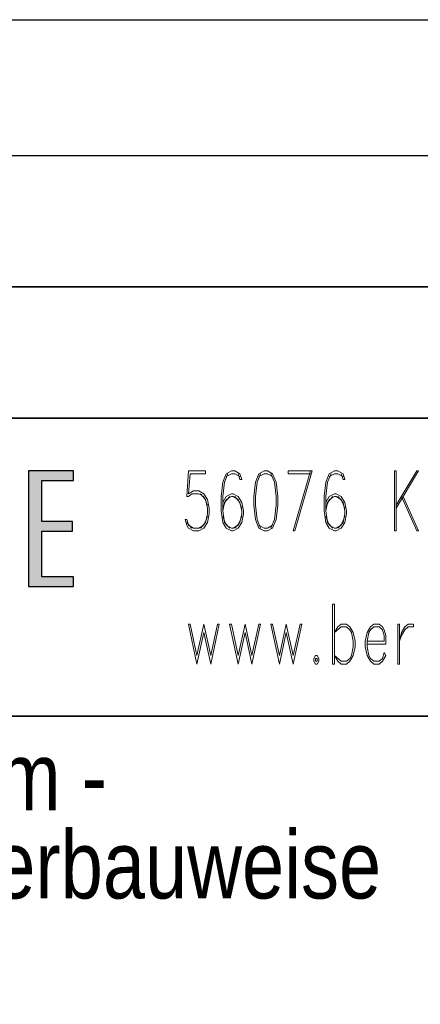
# Model space of a CAD drawing. Extents: x 1101 to 1942, y 41 to 882.
# Tile 98 of 104: x 1832 to 1853, y 94 to 145. Entities that reach past the tile are written whole.
import ezdxf

# ---------------------------------------------------------------- set-up
doc = ezdxf.new("R2010")
doc.units = 0
doc.layers.get('0').update_dxf_attribs({"lineweight": 13})
doc.layers.add('BI_X_Geometrie', color=7, linetype='Continuous', lineweight=13)
doc.layers.add('BI_X_Text', color=7, linetype='Continuous', lineweight=25)
doc.styles.get("Standard").update_dxf_attribs({"font": 'arial.ttf'})

# ---------------------------------------------------------------- blocks, each defined once
blk = doc.blocks.new('Blockreferenz-A03CP7TT1H', base_point=(1755.605, 45.848))
at = {"color": 0, "linetype": 'ByBlock', "lineweight": 25, "ltscale": 0.25}
for p, q in [((1757.835, 144.602), (1936.835, 144.602)), ((1757.835, 137.602), (1936.835, 137.602))]:
    blk.add_line(p, q, dxfattribs=at)
at = {"color": 0, "linetype": 'ByBlock', "lineweight": 35, "ltscale": 0.35}
for p, q in [((1757.835, 130.829), (1936.835, 130.829)), ((1757.835, 124.056), (1936.835, 124.056)), ((1757.835, 108.675), (1936.835, 108.675))]:
    blk.add_line(p, q, dxfattribs=at)
at = {"color": 0, "lineweight": -2}
for p, q in [((1832.899, 115.365), (1832.899, 121.334)), ((1832.899, 121.334), (1835.207, 121.334)), ((1835.207, 121.334), (1835.207, 120.828)), ((1835.207, 120.828), (1833.581, 120.828)), ((1833.581, 120.828), (1833.581, 118.722)), ((1833.581, 118.722), (1835.158, 118.722)), ((1835.158, 118.722), (1835.158, 118.215)), ((1833.581, 118.215), (1833.581, 115.872)), ((1835.158, 118.215), (1833.581, 118.215)), ((1833.581, 115.872), (1835.207, 115.872)), ((1835.207, 115.872), (1835.207, 115.365)), ((1835.207, 115.365), (1832.899, 115.365))]:
    blk.add_line(p, q, dxfattribs=at)
at = {"color": 0, "lineweight": 25}
for p, q in [((1835.207, 121.334), (1832.899, 121.334)), ((1832.899, 121.334), (1832.899, 115.365)), ((1835.207, 120.828), (1835.207, 121.334)), ((1833.581, 118.722), (1833.581, 120.828)), ((1833.581, 120.828), (1835.207, 120.828)), ((1835.158, 118.722), (1833.581, 118.722)), ((1835.158, 118.215), (1835.158, 118.722)), ((1833.581, 115.872), (1833.581, 118.215)), ((1833.581, 118.215), (1835.158, 118.215)), ((1835.207, 115.872), (1833.581, 115.872)), ((1835.207, 115.365), (1835.207, 115.872)), ((1832.899, 115.365), (1835.207, 115.365))]:
    blk.add_line(p, q, dxfattribs=at)
for points in [[(1832.899, 115.365), (1832.899, 121.334), (1833.581, 115.365)], [(1833.581, 120.828), (1832.899, 121.334), (1833.581, 121.334)], [(1833.581, 115.365), (1832.899, 121.334), (1833.581, 115.872)], [(1833.581, 115.872), (1832.899, 121.334), (1833.581, 118.215)], [(1833.581, 118.215), (1832.899, 121.334), (1833.581, 118.722)], [(1833.581, 118.722), (1832.899, 121.334), (1833.581, 120.828)], [(1833.581, 120.828), (1833.581, 121.334), (1835.207, 120.828)], [(1835.207, 120.828), (1833.581, 121.334), (1835.207, 121.334)], [(1833.581, 118.215), (1833.581, 118.722), (1835.158, 118.215)], [(1835.158, 118.215), (1833.581, 118.722), (1835.158, 118.722)], [(1833.581, 115.365), (1833.581, 115.872), (1835.207, 115.365)], [(1835.207, 115.365), (1833.581, 115.872), (1835.207, 115.872)]]:
    blk.add_solid(points, dxfattribs=at)
at = {"layer": 'BI_X_Text', "color": 0, "lineweight": 18}
for p, q in [((1841.14, 121.331), (1841.052, 120.002)), ((1841.14, 121.331), (1842.026, 121.331)), ((1841.229, 121.183), (1841.14, 120.15)), ((1841.229, 121.183), (1842.026, 121.183)), ((1842.026, 121.331), (1842.026, 121.183)), ((1843.089, 121.183), (1842.912, 120.74)), ((1843.177, 121.183), (1843, 120.74)), ((1843.355, 121.331), (1843.089, 121.183)), ((1843.355, 121.183), (1843.089, 121.036)), ((1843.532, 121.331), (1843.355, 121.331)), ((1843.532, 121.183), (1843.355, 121.183)), ((1843.797, 121.183), (1843.532, 121.331)), ((1843.797, 121.036), (1843.532, 121.183)), ((1843.709, 121.183), (1843.797, 120.888)), ((1843.886, 120.888), (1843.797, 121.183)), ((1843.797, 120.888), (1843.886, 120.888)), ((1844.772, 121.183), (1844.595, 120.74)), ((1844.86, 121.183), (1844.683, 120.74)), ((1845.037, 121.331), (1844.772, 121.183)), ((1845.037, 121.183), (1844.772, 121.036)), ((1845.215, 121.331), (1845.037, 121.331)), ((1845.215, 121.183), (1845.037, 121.183)), ((1845.48, 121.183), (1845.215, 121.331)), ((1845.48, 121.036), (1845.215, 121.183)), ((1845.569, 120.74), (1845.392, 121.183)), ((1845.657, 120.74), (1845.48, 121.183)), ((1846.277, 121.331), (1847.517, 121.331)), ((1846.277, 121.331), (1846.277, 121.183)), ((1846.277, 121.183), (1847.429, 121.183)), ((1847.429, 121.331), (1846.543, 118.231)), ((1847.517, 121.331), (1846.632, 118.231)), ((1848.403, 121.183), (1848.226, 120.74)), ((1848.492, 121.183), (1848.315, 120.74)), ((1848.669, 121.331), (1848.403, 121.183)), ((1848.669, 121.183), (1848.403, 121.036)), ((1848.846, 121.331), (1848.669, 121.331)), ((1848.846, 121.183), (1848.669, 121.183)), ((1849.112, 121.183), (1848.846, 121.331)), ((1849.112, 121.036), (1848.846, 121.183)), ((1849.023, 121.183), (1849.112, 120.888)), ((1849.2, 120.888), (1849.112, 121.183)), ((1849.112, 120.888), (1849.2, 120.888)), ((1851.769, 121.331), (1851.769, 118.231)), ((1851.769, 121.331), (1851.857, 121.331)), ((1851.857, 121.331), (1851.857, 118.231)), ((1852.92, 121.331), (1851.857, 119.559)), ((1853.009, 121.331), (1851.857, 119.412)), ((1853.009, 121.331), (1852.92, 121.331)), ((1842.912, 120.74), (1842.823, 120.002)), ((1843, 120.74), (1842.912, 120.002)), ((1844.595, 120.74), (1844.506, 120.002)), ((1844.683, 120.74), (1844.595, 120.002)), ((1845.657, 120.002), (1845.569, 120.74)), ((1845.746, 120.002), (1845.657, 120.74)), ((1848.226, 120.74), (1848.137, 120.002)), ((1848.315, 120.74), (1848.226, 120.002)), ((1841.052, 120.002), (1841.14, 120.002)), ((1841.14, 120.15), (1841.406, 120.298)), ((1841.14, 120.002), (1841.317, 120.15)), ((1841.317, 120.15), (1841.672, 120.15)), ((1841.406, 120.298), (1841.672, 120.298)), ((1841.672, 120.298), (1841.937, 120.15)), ((1841.672, 120.15), (1841.937, 120.002)), ((1841.76, 120.15), (1842.026, 119.855)), ((1841.937, 120.15), (1842.115, 119.855)), ((1841.937, 120.002), (1842.115, 119.559)), ((1842.823, 120.002), (1842.823, 119.264)), ((1843.089, 120.002), (1842.912, 119.707)), ((1842.912, 120.002), (1842.912, 119.264)), ((1843.266, 120.002), (1843, 119.707)), ((1843.355, 120.15), (1843.089, 120.002)), ((1843.355, 120.002), (1843.089, 119.855)), ((1843.443, 120.15), (1843.355, 120.15)), ((1843.443, 120.002), (1843.355, 120.002)), ((1843.709, 120.002), (1843.443, 120.15)), ((1843.709, 119.855), (1843.443, 120.002)), ((1843.797, 119.707), (1843.532, 120.002)), ((1843.886, 119.707), (1843.709, 120.002)), ((1844.506, 120.002), (1844.506, 119.559)), ((1844.595, 120.002), (1844.595, 119.559)), ((1845.657, 119.559), (1845.657, 120.002)), ((1845.746, 119.559), (1845.746, 120.002)), ((1848.137, 120.002), (1848.137, 119.264)), ((1848.403, 120.002), (1848.226, 119.707)), ((1848.226, 120.002), (1848.226, 119.264)), ((1848.58, 120.002), (1848.315, 119.707)), ((1848.669, 120.15), (1848.403, 120.002)), ((1848.669, 120.002), (1848.403, 119.855)), ((1848.757, 120.15), (1848.669, 120.15)), ((1848.757, 120.002), (1848.669, 120.002)), ((1849.023, 120.002), (1848.757, 120.15)), ((1849.023, 119.855), (1848.757, 120.002)), ((1849.112, 119.707), (1848.846, 120.002)), ((1849.2, 119.707), (1849.023, 120.002)), ((1852.123, 120.002), (1852.92, 118.231)), ((1852.212, 120.002), (1853.009, 118.231)), ((1842.026, 119.855), (1842.115, 119.412)), ((1842.115, 119.855), (1842.203, 119.412)), ((1842.115, 119.412), (1842.115, 119.117)), ((1842.203, 119.412), (1842.203, 119.117)), ((1843.089, 119.855), (1842.912, 119.412)), ((1843, 119.707), (1842.912, 119.264)), ((1843.886, 119.412), (1843.709, 119.855)), ((1843.886, 119.264), (1843.797, 119.707)), ((1843.975, 119.264), (1843.886, 119.707)), ((1844.506, 119.559), (1844.595, 118.821)), ((1844.595, 119.559), (1844.683, 118.821)), ((1845.569, 118.821), (1845.657, 119.559)), ((1845.657, 118.821), (1845.746, 119.559)), ((1848.403, 119.855), (1848.226, 119.412)), ((1848.315, 119.707), (1848.226, 119.264)), ((1849.2, 119.412), (1849.023, 119.855)), ((1849.2, 119.264), (1849.112, 119.707)), ((1849.289, 119.264), (1849.2, 119.707)), ((1842.115, 118.969), (1841.937, 118.526)), ((1842.115, 119.117), (1842.026, 118.674)), ((1842.203, 119.117), (1842.115, 118.674)), ((1842.823, 119.264), (1842.912, 118.674)), ((1842.912, 119.264), (1843, 118.674)), ((1842.912, 118.969), (1843.089, 118.526)), ((1843.709, 118.526), (1843.886, 118.969)), ((1843.797, 118.674), (1843.886, 119.117)), ((1843.886, 119.117), (1843.886, 119.264)), ((1843.886, 118.674), (1843.975, 119.117)), ((1843.975, 119.117), (1843.975, 119.264)), ((1848.137, 119.264), (1848.226, 118.674)), ((1848.226, 119.264), (1848.315, 118.674)), ((1848.226, 118.969), (1848.403, 118.526)), ((1849.023, 118.526), (1849.2, 118.969)), ((1849.112, 118.674), (1849.2, 119.117)), ((1849.2, 119.117), (1849.2, 119.264)), ((1849.2, 118.674), (1849.289, 119.117)), ((1849.289, 119.117), (1849.289, 119.264)), ((1841.052, 118.526), (1840.963, 118.821)), ((1840.963, 118.821), (1841.052, 118.821)), ((1841.14, 118.526), (1841.052, 118.821)), ((1841.317, 118.378), (1841.052, 118.674)), ((1841.14, 118.378), (1841.052, 118.526)), ((1841.406, 118.378), (1841.14, 118.526)), ((1841.406, 118.231), (1841.14, 118.378)), ((1841.672, 118.378), (1841.406, 118.378)), ((1841.937, 118.526), (1841.672, 118.378)), ((1841.937, 118.378), (1841.672, 118.231)), ((1842.026, 118.674), (1841.76, 118.378)), ((1842.115, 118.674), (1841.937, 118.378)), ((1842.912, 118.674), (1843.089, 118.378)), ((1843, 118.674), (1843.266, 118.378)), ((1843.089, 118.526), (1843.355, 118.378)), ((1843.089, 118.378), (1843.355, 118.231)), ((1843.355, 118.378), (1843.443, 118.378)), ((1843.443, 118.378), (1843.709, 118.526)), ((1843.443, 118.231), (1843.709, 118.378)), ((1843.532, 118.378), (1843.797, 118.674)), ((1843.709, 118.378), (1843.886, 118.674)), ((1844.595, 118.821), (1844.772, 118.378)), ((1844.683, 118.821), (1844.86, 118.378)), ((1844.772, 118.526), (1845.037, 118.378)), ((1844.772, 118.378), (1845.037, 118.231)), ((1845.037, 118.378), (1845.215, 118.378)), ((1845.215, 118.378), (1845.48, 118.526)), ((1845.215, 118.231), (1845.48, 118.378)), ((1845.392, 118.378), (1845.569, 118.821)), ((1845.48, 118.378), (1845.657, 118.821)), ((1848.226, 118.674), (1848.403, 118.378)), ((1848.315, 118.674), (1848.58, 118.378)), ((1848.403, 118.526), (1848.669, 118.378)), ((1848.403, 118.378), (1848.669, 118.231)), ((1848.669, 118.378), (1848.757, 118.378)), ((1848.757, 118.378), (1849.023, 118.526)), ((1848.757, 118.231), (1849.023, 118.378)), ((1848.846, 118.378), (1849.112, 118.674)), ((1849.023, 118.378), (1849.2, 118.674)), ((1841.672, 118.231), (1841.406, 118.231)), ((1843.355, 118.231), (1843.443, 118.231)), ((1845.037, 118.231), (1845.215, 118.231)), ((1846.543, 118.231), (1846.632, 118.231)), ((1848.669, 118.231), (1848.757, 118.231)), ((1851.769, 118.231), (1851.857, 118.231)), ((1852.92, 118.231), (1853.009, 118.231)), ((1848.576, 114.463), (1848.576, 111.363)), ((1848.576, 114.463), (1848.665, 114.463)), ((1848.665, 114.463), (1848.665, 111.363)), ((1841.136, 113.43), (1841.579, 111.363)), ((1841.136, 113.43), (1841.225, 113.43)), ((1841.225, 113.43), (1841.579, 111.806)), ((1841.933, 113.43), (1841.579, 111.806)), ((1841.933, 113.43), (1842.288, 111.806)), ((1842.642, 113.43), (1842.288, 111.806)), ((1842.731, 113.43), (1842.288, 111.363)), ((1842.731, 113.43), (1842.642, 113.43)), ((1843.262, 113.43), (1843.705, 111.363)), ((1843.262, 113.43), (1843.351, 113.43)), ((1843.351, 113.43), (1843.705, 111.806)), ((1844.059, 113.43), (1843.705, 111.806)), ((1844.059, 113.43), (1844.413, 111.806)), ((1844.768, 113.43), (1844.413, 111.806)), ((1844.856, 113.43), (1844.413, 111.363)), ((1844.856, 113.43), (1844.768, 113.43)), ((1845.388, 113.43), (1845.831, 111.363)), ((1845.388, 113.43), (1845.476, 113.43)), ((1845.476, 113.43), (1845.831, 111.806)), ((1846.185, 113.43), (1845.831, 111.806)), ((1846.185, 113.43), (1846.539, 111.806)), ((1846.893, 113.43), (1846.539, 111.806)), ((1846.982, 113.43), (1846.539, 111.363)), ((1846.982, 113.43), (1846.893, 113.43)), ((1848.665, 112.987), (1848.842, 113.282)), ((1848.665, 112.987), (1849.019, 113.282)), ((1848.842, 113.282), (1849.019, 113.43)), ((1849.019, 113.43), (1849.285, 113.43)), ((1849.019, 113.282), (1849.285, 113.282)), ((1849.285, 113.43), (1849.462, 113.282)), ((1849.285, 113.282), (1849.462, 113.135)), ((1849.462, 113.282), (1849.639, 112.987)), ((1850.525, 113.282), (1850.348, 112.987)), ((1850.702, 113.43), (1850.525, 113.282)), ((1850.702, 113.282), (1850.525, 113.135)), ((1850.968, 113.43), (1850.702, 113.43)), ((1850.968, 113.282), (1850.702, 113.282)), ((1851.145, 113.282), (1850.968, 113.43)), ((1851.145, 113.135), (1850.968, 113.282)), ((1851.233, 113.135), (1851.145, 113.282)), ((1851.942, 113.43), (1851.942, 111.363)), ((1851.942, 113.43), (1852.031, 113.43)), ((1852.031, 113.43), (1852.031, 111.363)), ((1852.119, 112.987), (1852.296, 113.282)), ((1852.296, 113.282), (1852.473, 113.43)), ((1852.296, 113.135), (1852.473, 113.282)), ((1852.473, 113.43), (1852.739, 113.43)), ((1852.473, 113.282), (1852.739, 113.282)), ((1852.739, 113.282), (1852.739, 113.43)), ((1841.933, 112.987), (1841.579, 111.363)), ((1841.933, 112.987), (1842.288, 111.363)), ((1844.059, 112.987), (1843.705, 111.363)), ((1844.059, 112.987), (1844.413, 111.363)), ((1846.185, 112.987), (1845.831, 111.363)), ((1846.185, 112.987), (1846.539, 111.363)), ((1849.462, 113.135), (1849.551, 112.987)), ((1849.551, 112.987), (1849.639, 112.544)), ((1849.639, 112.987), (1849.728, 112.544)), ((1850.348, 112.987), (1850.259, 112.544)), ((1850.436, 112.987), (1850.348, 112.544)), ((1850.525, 113.135), (1850.436, 112.987)), ((1851.233, 112.84), (1851.145, 113.135)), ((1851.322, 112.84), (1851.233, 113.135)), ((1851.233, 112.544), (1851.233, 112.84)), ((1851.322, 112.397), (1851.322, 112.84)), ((1852.031, 112.544), (1852.119, 112.987)), ((1852.031, 112.544), (1852.119, 112.84)), ((1852.119, 112.84), (1852.296, 113.135)), ((1849.639, 112.249), (1849.551, 111.806)), ((1849.639, 112.544), (1849.639, 112.249)), ((1849.728, 112.249), (1849.639, 111.806)), ((1849.728, 112.544), (1849.728, 112.249)), ((1850.259, 112.544), (1850.259, 112.249)), ((1850.259, 112.249), (1850.348, 111.806)), ((1850.348, 112.544), (1851.233, 112.544)), ((1850.348, 112.544), (1850.348, 112.249)), ((1850.348, 112.397), (1851.322, 112.397)), ((1850.348, 112.249), (1850.436, 111.806)), ((1847.691, 111.806), (1847.602, 111.659)), ((1847.779, 111.806), (1847.691, 111.806)), ((1847.868, 111.659), (1847.779, 111.806)), ((1848.842, 111.511), (1848.665, 111.806)), ((1849.019, 111.511), (1848.665, 111.806)), ((1849.639, 111.806), (1849.462, 111.511)), ((1849.551, 111.806), (1849.462, 111.659)), ((1850.348, 111.806), (1850.525, 111.511)), ((1850.436, 111.806), (1850.525, 111.659)), ((1851.145, 111.659), (1851.233, 111.954)), ((1851.145, 111.511), (1851.322, 111.806)), ((1851.233, 111.954), (1851.322, 111.806)), ((1847.602, 111.659), (1847.602, 111.511)), ((1847.602, 111.511), (1847.691, 111.363)), ((1847.691, 111.659), (1847.691, 111.511)), ((1847.779, 111.659), (1847.691, 111.659)), ((1847.691, 111.511), (1847.779, 111.511)), ((1847.691, 111.363), (1847.779, 111.363)), ((1847.779, 111.511), (1847.779, 111.659)), ((1847.779, 111.363), (1847.868, 111.511)), ((1847.868, 111.511), (1847.868, 111.659)), ((1848.576, 111.363), (1848.665, 111.363)), ((1849.019, 111.363), (1848.842, 111.511)), ((1849.285, 111.511), (1849.019, 111.511)), ((1849.285, 111.363), (1849.019, 111.363)), ((1849.462, 111.659), (1849.285, 111.511)), ((1849.462, 111.511), (1849.285, 111.363)), ((1850.525, 111.659), (1850.702, 111.511)), ((1850.525, 111.511), (1850.702, 111.363)), ((1850.702, 111.511), (1850.968, 111.511)), ((1850.702, 111.363), (1850.968, 111.363)), ((1850.968, 111.511), (1851.145, 111.659)), ((1850.968, 111.363), (1851.145, 111.511)), ((1851.942, 111.363), (1852.031, 111.363))]:
    blk.add_line(p, q, dxfattribs=at)

msp = doc.modelspace()

# ---------------------------------------------------------------- block references
at = {"layer": 'BI_X_Geometrie', "ltscale": 0.13}
msp.add_blockref('Blockreferenz-A03CP7TT1H', (1755.605, 45.848), dxfattribs=at)

# ---------------------------------------------------------------- texts
at = {"layer": 'BI_X_Text', "ltscale": 0.25, "insert": (1780.644, 107.325), "char_height": 3.5, "attachment_point": 1, "line_spacing_factor": 0.78}
msp.add_mtext('{\\W0.8;\\fArial;Nicolaus-Cusanus-Gymnasium -\\PErr. eines Interims in Containerbauweise\\PGoten Str. 50, 53175 Bonn}', dxfattribs=at)

doc.saveas('drawing.dxf')
